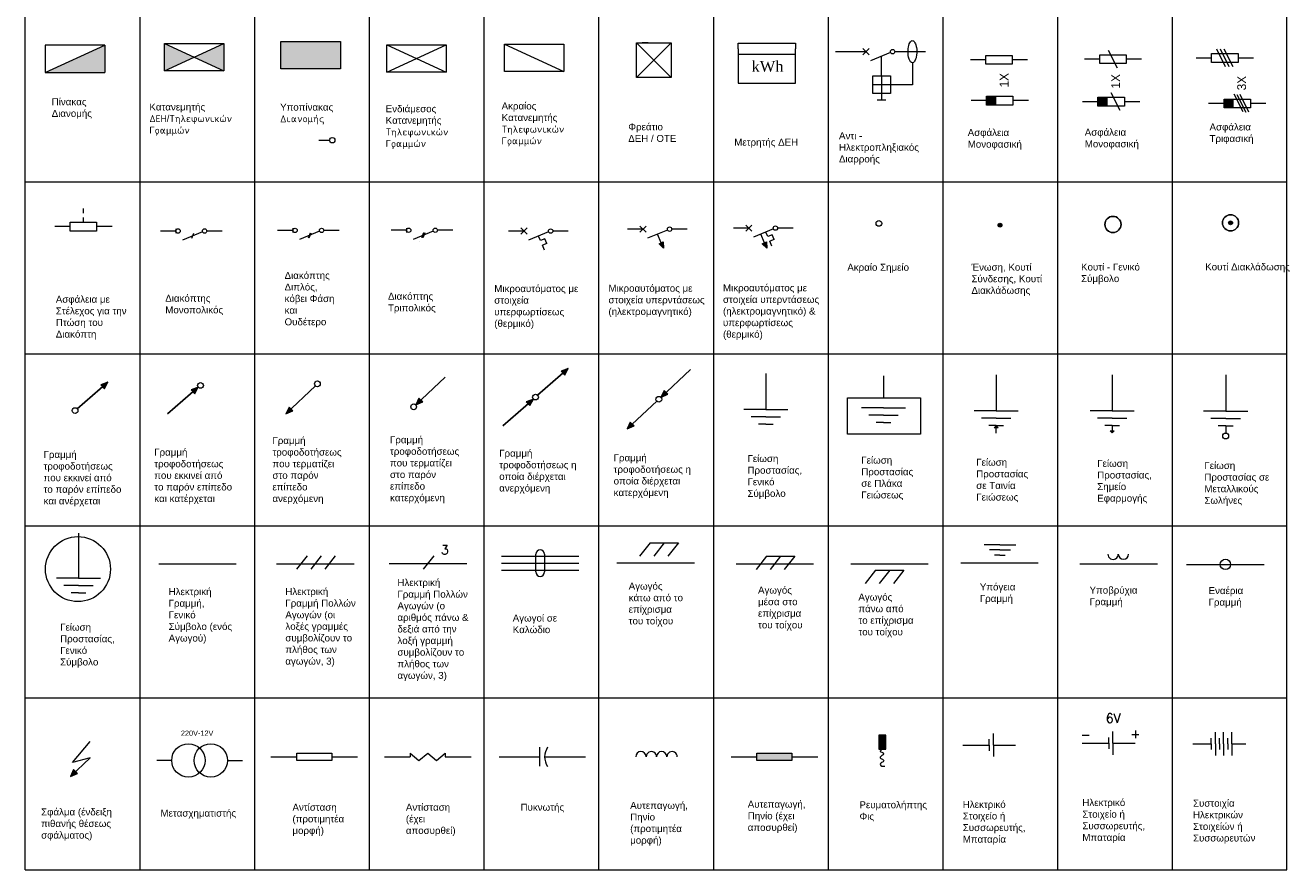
# Model space of a CAD drawing. Header units: millimetres. Extents: x -220908 to 2556, y 1427 to 330958.
# Tile 3 of 7: x -220908 to -216027, y 318975 to 322244. Entities that reach past the tile are written whole.
import ezdxf

# ---------------------------------------------------------------- set-up
doc = ezdxf.new("R2010")
doc.units = ezdxf.units.MM
doc.layers.add('συμβολα', color=254, linetype='Continuous', lineweight=15)
doc.styles.add('Romans', font='Romans.shx')
doc.styles.get("Standard").update_dxf_attribs({"font": 'arial.ttf'})
doc.styles.add('W4MS1', font='w4ms1')
doc.dimstyles.new('ISO-25', dxfattribs={"dimtxt": 2.5, "dimasz": 2.5, "dimexe": 1.25, "dimexo": 0.625, "dimtad": 1, "dimtxsty": 'Standard', "dimcen": 2.5, "dimadec": 0, "dimazin": 0, "dimtfac": 1, "dimtmove": 0, "dimatfit": 3, "dimfxl": 1, "dimarcsym": 0})

msp = doc.modelspace()

# ---------------------------------------------------------------- hatches: boundary and pattern name
at = {"layer": 'συμβολα'}
h = msp.add_hatch(color=256, dxfattribs=at)
h.set_gradient(color1=(255, 255, 255))
h.paths.add_polyline_path([(-220600.5, 322061.7), (-220600.5, 322167.4), (-220830.9, 322061.7)])
h = msp.add_hatch(color=256, dxfattribs=at)
h.paths.add_polyline_path([(-220254.6, 322120.4), (-220369.7, 322173.3), (-220369.7, 322067.6)])
h.paths.add_polyline_path([(-220139.4, 322173.3), (-220254.6, 322120.4), (-220139.4, 322067.6)])
at = {"layer": 'συμβολα', "ltscale": 0.3}
h = msp.add_hatch(color=256, dxfattribs=at)
h.dxf.hatch_style = 1
h.paths.add_polyline_path([(-219688.6, 322075.2), (-219688.6, 322180.9), (-219918.9, 322180.9), (-219918.9, 322075.2)])
at = {"layer": 'συμβολα'}
h = msp.add_hatch(color=256, dxfattribs=at)
h.dxf.hatch_style = 1
h.paths.add_polyline_path([(-217188.5, 321969.1), (-217188.5, 321935), (-217154.2, 321935), (-217154.2, 321969.1)])
h = msp.add_hatch(color=256, dxfattribs=at)
h.dxf.hatch_style = 1
h.paths.add_polyline_path([(-216757.1, 321965), (-216757.1, 321930.9), (-216722.8, 321930.9), (-216722.8, 321965)])
h = msp.add_hatch(color=256, dxfattribs=at)
h.dxf.hatch_style = 1
h.paths.add_polyline_path([(-216269.3, 321958), (-216269.3, 321923.9), (-216235, 321923.9), (-216235, 321958)])
at = {"layer": 'συμβολα', "ltscale": 0.3}
h = msp.add_hatch(color=256, dxfattribs=at)
h.dxf.hatch_style = 1
edge = h.paths.add_edge_path()
edge.add_arc((-217136.3, 321470.2), 7.53, 0, 360)
h = msp.add_hatch(color=256, dxfattribs=at)
h.dxf.hatch_style = 1
edge = h.paths.add_edge_path()
edge.add_arc((-216244.1, 321479.2), 7.53, 0, 360)
at = {"layer": 'συμβολα'}
h = msp.add_hatch(color=256, dxfattribs=at)
h.dxf.hatch_style = 1
h.paths.add_polyline_path([(-218439.8, 321405.2), (-218455.6, 321398.3), (-218438.5, 321380.7)])
h = msp.add_hatch(color=256, dxfattribs=at)
h.dxf.hatch_style = 1
h.paths.add_polyline_path([(-218039, 321381.1), (-218040.2, 321405.5), (-218056, 321398.6)])
at = {"layer": 'συμβολα', "ltscale": 0.3}
h = msp.add_hatch(color=256, dxfattribs=at)
h.dxf.hatch_style = 1
h.paths.add_polyline_path([(-218807.6, 320915.8), (-218835, 320905.2), (-218820.7, 320890.3)])
h = msp.add_hatch(color=256, dxfattribs=at)
h.dxf.hatch_style = 1
h.paths.add_polyline_path([(-220588.5, 320862.9), (-220616, 320852.2), (-220601.6, 320837.3)])
h = msp.add_hatch(color=256, dxfattribs=at)
h.dxf.hatch_style = 1
h.paths.add_polyline_path([(-220238.8, 320843.1), (-220266.3, 320832.5), (-220252, 320817.6)])
h = msp.add_hatch(color=256, dxfattribs=at)
h.dxf.hatch_style = 1
h.paths.add_polyline_path([(-218448.1, 320803.8), (-218421, 320815.5), (-218435.9, 320829.9)])
h = msp.add_hatch(color=256, dxfattribs=at)
h.dxf.hatch_style = 1
h.paths.add_polyline_path([(-219397.4, 320775), (-219370.3, 320786.6), (-219385.1, 320801)])
h = msp.add_hatch(color=256, dxfattribs=at)
h.dxf.hatch_style = 1
h.paths.add_polyline_path([(-218942.1, 320797.4), (-218969.6, 320786.7), (-218955.3, 320771.8)])
h = msp.add_hatch(color=256, dxfattribs=at)
h.dxf.hatch_style = 1
h.paths.add_polyline_path([(-219899.6, 320740.4), (-219872.6, 320752), (-219887.4, 320766.4)])
h = msp.add_hatch(color=256, dxfattribs=at)
h.dxf.hatch_style = 1
h.paths.add_polyline_path([(-218579.2, 320681.6), (-218552.1, 320693.2), (-218567, 320707.6)])
at = {"layer": 'συμβολα'}
for points in [[(-217151.4, 320693.4), (-217159.4, 320685.4), (-217143.4, 320685.4)], [(-216702.5, 320665.9), (-216694.4, 320674), (-216710.5, 320674)], [(-217605.3, 319442.3), (-217578.5, 319442.3), (-217578.5, 319495.9), (-217605.3, 319495.9)]]:
    msp.add_hatch(color=256, dxfattribs=at).paths.add_polyline_path(points)
at = {"layer": 'συμβολα', "ltscale": 0.3}
h = msp.add_hatch(color=256, dxfattribs=at)
h.dxf.hatch_style = 1
h.paths.add_polyline_path([(-218076.6, 319427.1), (-218076.6, 319398.1), (-217941.8, 319398.1), (-217941.8, 319427.1)])
h = msp.add_hatch(color=256, dxfattribs=at)
h.dxf.hatch_style = 1
h.paths.add_polyline_path([(-220733.3, 319336.9), (-220706.2, 319348.5), (-220721, 319362.9)])

# ---------------------------------------------------------------- linework, layer by layer
for p, q in [((-220908.3, 318975.4), (-220908.3, 330957.8)), ((-218543, 322176.1), (-218408.8, 322041.9)), ((-218408.8, 322176.1), (-218543, 322041.9)), ((-220683.3, 321516.1), (-220683.3, 321534.3)), ((-220683.3, 321481.5), (-220683.3, 321499.8)), ((-218807.6, 320915.8), (-218835, 320905.2)), ((-218835, 320905.2), (-218820.7, 320890.3)), ((-218820.7, 320890.3), (-218807.6, 320915.8)), ((-220588.5, 320862.9), (-220616, 320852.2)), ((-220616, 320852.2), (-220601.6, 320837.3)), ((-220601.6, 320837.3), (-220588.5, 320862.9)), ((-220238.8, 320843.1), (-220266.3, 320832.5)), ((-220266.3, 320832.5), (-220252, 320817.6)), ((-220252, 320817.6), (-220238.8, 320843.1)), ((-218435.9, 320829.9), (-218448.1, 320803.8)), ((-218421, 320815.5), (-218435.9, 320829.9)), ((-219385.1, 320801), (-219397.4, 320775)), ((-219397.4, 320775), (-219370.3, 320786.6)), ((-219370.3, 320786.6), (-219385.1, 320801)), ((-218942.1, 320797.4), (-218969.6, 320786.7)), ((-218969.6, 320786.7), (-218955.3, 320771.8)), ((-218955.3, 320771.8), (-218942.1, 320797.4)), ((-218448.1, 320803.8), (-218421, 320815.5)), ((-219887.4, 320766.4), (-219899.6, 320740.4)), ((-219899.6, 320740.4), (-219872.6, 320752)), ((-219872.6, 320752), (-219887.4, 320766.4)), ((-218567, 320707.6), (-218579.2, 320681.6)), ((-218579.2, 320681.6), (-218552.1, 320693.2)), ((-218552.1, 320693.2), (-218567, 320707.6)), ((-220725.7, 319390.8), (-220657.5, 319471.3)), ((-219957.3, 319412.6), (-219857.2, 319412.6)), ((-219722.3, 319412.6), (-219622.2, 319412.6)), ((-219518.4, 319412.8), (-219418.3, 319412.8)), ((-219418.3, 319427.3), (-219384.6, 319398.3)), ((-219418.3, 319427.3), (-219418.3, 319412.8)), ((-219384.6, 319398.3), (-219350.9, 319427.3)), ((-219350.9, 319427.3), (-219317.1, 319398.3)), ((-219317.1, 319398.3), (-219283.4, 319427.3)), ((-219283.4, 319427.3), (-219283.4, 319412.8)), ((-219283.4, 319412.8), (-219183.3, 319412.8)), ((-219074.8, 319412.8), (-218917.3, 319412.9)), ((-218917.3, 319412.9), (-218917.3, 319449.6)), ((-218917.3, 319376.2), (-218917.3, 319412.9)), ((-218897.3, 319412.6), (-218739.8, 319412.8)), ((-218176.7, 319412.6), (-218076.6, 319412.6)), ((-217941.8, 319412.6), (-217841.7, 319412.6)), ((-220657, 319408.4), (-220725.7, 319390.8)), ((-220721, 319362.9), (-220733.3, 319336.9)), ((-220733.3, 319336.9), (-220706.2, 319348.5)), ((-220706.2, 319348.5), (-220721, 319362.9))]:
    msp.add_line(p, q, dxfattribs=at)
at = {"layer": 'συμβολα', "ltscale": 2}
for p, q in [((-216026.6, 318975.4), (-216026.6, 330957.8)), ((-219576.9, 325632.3), (-219576.9, 318975.4)), ((-219133.1, 325632.3), (-219133.1, 318975.4)), ((-218689.3, 325632.3), (-218689.3, 318975.4)), ((-218245.5, 325632.3), (-218245.5, 318975.4)), ((-217801.7, 325632.3), (-217801.7, 318975.4)), ((-217357.9, 324966.6), (-217357.9, 318975.4)), ((-216914.2, 324966.6), (-216914.2, 318975.4)), ((-216470.4, 324966.6), (-216470.4, 318975.4)), ((-220464.5, 322303.8), (-220464.5, 318975.4)), ((-220020.7, 322303.8), (-220020.7, 318975.4)), ((-220908.3, 321638.1), (-220464.5, 321638.1)), ((-220908.3, 321638.1), (-220464.5, 321638.1)), ((-220908.3, 321638.1), (-216026.6, 321638.1)), ((-220464.5, 321638.1), (-220020.7, 321638.1)), ((-220020.7, 321638.1), (-219576.9, 321638.1)), ((-219576.9, 321638.1), (-219133.1, 321638.1)), ((-219133.1, 321638.1), (-218689.3, 321638.1)), ((-218689.3, 321638.1), (-218245.5, 321638.1)), ((-218245.5, 321638.1), (-217801.7, 321638.1)), ((-217801.7, 321638.1), (-217357.9, 321638.1)), ((-217357.9, 321638.1), (-216914.2, 321638.1)), ((-216914.2, 321638.1), (-216470.4, 321638.1)), ((-216470.4, 321638.1), (-216026.6, 321638.1)), ((-216026.6, 320972.4), (-216026.6, 321638.1)), ((-220908.3, 320972.4), (-220464.5, 320972.4)), ((-220908.3, 320972.4), (-216026.6, 320972.4)), ((-216026.6, 320306.7), (-216026.6, 320972.4)), ((-220908.3, 320306.7), (-216026.6, 320306.7)), ((-216026.6, 319641), (-216026.6, 320306.7)), ((-218490.1, 320240.3), (-218530.9, 320188.9)), ((-218490.1, 320240.3), (-218380.8, 320240.3)), ((-218435.5, 320240.3), (-218476.2, 320188.9)), ((-218380.8, 320240.3), (-218421.6, 320188.9)), ((-220391.8, 320160), (-220091.7, 320160)), ((-219935.5, 320160), (-219635.5, 320160)), ((-219817.7, 320189.9), (-219858.4, 320138.5)), ((-219763, 320189.9), (-219803.7, 320138.5)), ((-219708.4, 320189.9), (-219749.1, 320138.5)), ((-219500, 320160.4), (-219200, 320160.4)), ((-219327.5, 320190.4), (-219368.2, 320139)), ((-219065.8, 320189.7), (-218765.7, 320189.7)), ((-219065.8, 320162.4), (-218765.7, 320162.4)), ((-218618.7, 320163.2), (-218318.7, 320163.2)), ((-218157.6, 320159.2), (-217857.5, 320159.2)), ((-218039.7, 320189.2), (-218080.4, 320137.8)), ((-218039.7, 320189.2), (-217930.4, 320189.2)), ((-217985.1, 320189.2), (-218025.8, 320137.8)), ((-217930.4, 320189.2), (-217971.1, 320137.8)), ((-217713.8, 320159.2), (-217413.8, 320159.2)), ((-217288.4, 320163.2), (-216988.4, 320163.2)), ((-216827.3, 320159.2), (-216527.2, 320159.2)), ((-216414.1, 320157.3), (-216114.1, 320157.3)), ((-219065.8, 320135), (-218765.7, 320135)), ((-217617.6, 320134.8), (-217658.3, 320083.4)), ((-217617.6, 320134.8), (-217508.3, 320134.8)), ((-217563, 320134.8), (-217603.7, 320083.4)), ((-217508.3, 320134.8), (-217549, 320083.4)), ((-220908.3, 319641), (-220464.5, 319641)), ((-220464.5, 319641), (-220020.7, 319641)), ((-220020.7, 319641), (-219576.9, 319641)), ((-219576.9, 319641), (-219133.1, 319641)), ((-219133.1, 319641), (-218689.3, 319641)), ((-218689.3, 319641), (-218245.5, 319641)), ((-218245.5, 319641), (-217801.7, 319641)), ((-217801.7, 319641), (-217357.9, 319641)), ((-217357.9, 319641), (-216914.2, 319641)), ((-216914.2, 319641), (-216470.4, 319641)), ((-216470.4, 319641), (-216026.6, 319641)), ((-220908.3, 318975.4), (-220464.5, 318975.4)), ((-220908.3, 318975.4), (-220464.5, 318975.4)), ((-220464.5, 318975.4), (-220020.7, 318975.4)), ((-220020.7, 318975.4), (-219576.9, 318975.4)), ((-219576.9, 318975.4), (-219133.1, 318975.4)), ((-219133.1, 318975.4), (-218689.3, 318975.4)), ((-218689.3, 318975.4), (-218245.5, 318975.4)), ((-218245.5, 318975.4), (-217801.7, 318975.4)), ((-217801.7, 318975.4), (-217357.9, 318975.4)), ((-217357.9, 318975.4), (-216914.2, 318975.4)), ((-216914.2, 318975.4), (-216470.4, 318975.4)), ((-216470.4, 318975.4), (-216026.6, 318975.4))]:
    msp.add_line(p, q, dxfattribs=at)
at = {"layer": 'συμβολα'}
for p, q in [((-220600.5, 322167.4), (-220830.9, 322167.4)), ((-220830.9, 322167.4), (-220830.9, 322061.7)), ((-220830.9, 322061.7), (-220600.5, 322167.4)), ((-220600.5, 322167.4), (-220600.5, 322061.7)), ((-220369.7, 322067.6), (-220139.4, 322173.3)), ((-220369.7, 322173.3), (-220139.4, 322067.6)), ((-220369.7, 322173.3), (-220139.4, 322173.3)), ((-220369.7, 322067.6), (-220369.7, 322173.3)), ((-220139.4, 322173.3), (-220139.4, 322067.6)), ((-219918.9, 322180.9), (-219688.6, 322180.9)), ((-219918.9, 322075.2), (-219918.9, 322180.9)), ((-219688.6, 322180.9), (-219688.6, 322075.2)), ((-219509.2, 322063), (-219278.9, 322168.7)), ((-219509.2, 322168.7), (-219278.9, 322063)), ((-219509.2, 322168.7), (-219278.9, 322168.7)), ((-219509.2, 322063), (-219509.2, 322168.7)), ((-219278.9, 322168.7), (-219278.9, 322063)), ((-219053.8, 322170.2), (-218823.5, 322064.6)), ((-219053.8, 322170.2), (-218823.5, 322170.2)), ((-219053.8, 322064.6), (-219053.8, 322170.2)), ((-218823.5, 322170.2), (-218823.5, 322064.6)), ((-218543, 322176.1), (-218408.8, 322176.1)), ((-218543, 322041.9), (-218543, 322176.1)), ((-218498.3, 322176.1), (-218520.7, 322176.1)), ((-218453.6, 322176.1), (-218431.2, 322176.1)), ((-218408.8, 322176.1), (-218408.8, 322041.9)), ((-218149, 322152.7), (-218149, 322174.9)), ((-218149, 322174.9), (-217927.1, 322174.9)), ((-218149, 322152.7), (-218149, 322019.5)), ((-217927.1, 322174.9), (-217927.1, 322152.7)), ((-217927.1, 322019.5), (-217927.1, 322152.7)), ((-217642.9, 322129.7), (-217667, 322153.8)), ((-217642.9, 322153.8), (-217667, 322129.7)), ((-217492.1, 322148.2), (-217491.8, 322152.7)), ((-217492, 322141.7), (-217492.1, 322148.2)), ((-217491.8, 322152.7), (-217490.8, 322159.9)), ((-217490.8, 322159.9), (-217489.4, 322165.9)), ((-217489.4, 322165.9), (-217487.3, 322171.8)), ((-217487.3, 322171.8), (-217485.1, 322176.4)), ((-217485.1, 322176.4), (-217482.3, 322180.3)), ((-217482.3, 322180.3), (-217479, 322183.4)), ((-217479, 322183.4), (-217476.3, 322184.3)), ((-217476.3, 322184.3), (-217474, 322184.2)), ((-217474, 322184.2), (-217471.1, 322183.1)), ((-217471.1, 322183.1), (-217468.5, 322180.5)), ((-217468.5, 322180.5), (-217465.5, 322176.4)), ((-217465.5, 322176.4), (-217463.4, 322172.3)), ((-217463.4, 322172.3), (-217461.9, 322168.3)), ((-217461.9, 322168.3), (-217460.2, 322161.9)), ((-217460.2, 322161.9), (-217459.4, 322157.2)), ((-217459.4, 322157.2), (-217458.7, 322151.4)), ((-217458.7, 322151.4), (-217458.4, 322147.3)), ((-217458.4, 322147.3), (-217458.3, 322144.1)), ((-216681.8, 322078.2), (-216715.9, 322146.4)), ((-216263.7, 322083.1), (-216297.8, 322151.3)), ((-216249, 322083.1), (-216283.1, 322151.3)), ((-216234.3, 322083.1), (-216268.4, 322151.3)), ((-218543, 322109), (-218543, 322142.5)), ((-218543, 322109), (-218543, 322109)), ((-217927.1, 322130.5), (-218149, 322130.5)), ((-217654.2, 322141.7), (-217772.4, 322141.7)), ((-217559.8, 322138.5), (-217637.2, 322106.5)), ((-217594.6, 322048), (-217594.6, 322124.7)), ((-217424.2, 322141.7), (-217543.5, 322141.7)), ((-217492.2, 322136.3), (-217492, 322141.7)), ((-217491.3, 322127.3), (-217492.2, 322136.3)), ((-217490.1, 322120.2), (-217491.3, 322127.3)), ((-217487.8, 322112.9), (-217490.1, 322120.2)), ((-217485, 322107), (-217487.8, 322112.9)), ((-217482, 322102.8), (-217485, 322107)), ((-217478.6, 322099.9), (-217482, 322102.8)), ((-217475.3, 322099.1), (-217478.6, 322099.9)), ((-217475.3, 322099.1), (-217475.3, 322013.9)), ((-217471.6, 322100.1), (-217475.2, 322099.1)), ((-217468.7, 322102.7), (-217471.6, 322100.1)), ((-217466.8, 322105.1), (-217468.7, 322102.7)), ((-217464.7, 322108.5), (-217466.8, 322105.1)), ((-217462.7, 322113), (-217464.7, 322108.5)), ((-217461.3, 322117.3), (-217462.7, 322113)), ((-217460.1, 322122.3), (-217461.3, 322117.3)), ((-217459.3, 322126.7), (-217460.1, 322122.3)), ((-217458.9, 322130.3), (-217459.3, 322126.7)), ((-217458.5, 322133.8), (-217458.9, 322130.3)), ((-217458.3, 322138.5), (-217458.5, 322133.8)), ((-217458.3, 322144.1), (-217458.2, 322141.5)), ((-217458.2, 322141.5), (-217458.3, 322138.5)), ((-217191.2, 322109.9), (-217250.8, 322109.9)), ((-217191.2, 322126.9), (-217088.9, 322126.9)), ((-217191.2, 322092.8), (-217191.2, 322126.9)), ((-217088.9, 322126.9), (-217088.9, 322092.8)), ((-217029.3, 322109.9), (-217088.9, 322109.9)), ((-216750, 322112.3), (-216809.6, 322112.3)), ((-216750, 322129.3), (-216647.7, 322129.3)), ((-216750, 322095.3), (-216750, 322129.3)), ((-216647.7, 322129.3), (-216647.7, 322095.3)), ((-216588.1, 322112.3), (-216647.7, 322112.3)), ((-216317.2, 322117.2), (-216376.8, 322117.2)), ((-216317.2, 322134.3), (-216214.9, 322134.3)), ((-216317.2, 322100.2), (-216317.2, 322134.3)), ((-216214.9, 322100.2), (-216317.2, 322100.2)), ((-216214.9, 322134.3), (-216214.9, 322100.2)), ((-216155.3, 322117.2), (-216214.9, 322117.2)), ((-220830.9, 322061.7), (-220600.5, 322061.7)), ((-220139.4, 322067.6), (-220369.7, 322067.6)), ((-219688.6, 322075.2), (-219918.9, 322075.2)), ((-219278.9, 322063), (-219509.2, 322063)), ((-218823.5, 322064.6), (-219053.8, 322064.6)), ((-217628.7, 321979.9), (-217628.7, 322048)), ((-217628.7, 322048), (-217560.5, 322048)), ((-217594.6, 322048), (-217594.6, 321979.9)), ((-217560.5, 322048), (-217560.5, 321979.9)), ((-217088.9, 322092.8), (-217191.2, 322092.8)), ((-216647.7, 322095.3), (-216750, 322095.3)), ((-218408.8, 322041.9), (-218543, 322041.9)), ((-218149, 322019.5), (-217927.1, 322019.5)), ((-217560.5, 322013.9), (-217628.7, 322013.9)), ((-217475.3, 322013.9), (-217560.5, 322013.9)), ((-217560.5, 321979.9), (-217628.7, 321979.9)), ((-217577.5, 321954.3), (-217611.6, 321954.3)), ((-217594.6, 321979.9), (-217594.6, 321954.3)), ((-217188.5, 321952.1), (-217248.1, 321952.1)), ((-217188.5, 321969.1), (-217086.2, 321969.1)), ((-217188.5, 321935), (-217188.5, 321969.1)), ((-217154.2, 321969.1), (-217154.2, 321935)), ((-217086.2, 321969.1), (-217086.2, 321935)), ((-217026.6, 321952.1), (-217086.2, 321952.1)), ((-216757.1, 321965), (-216654.8, 321965)), ((-216757.1, 321930.9), (-216757.1, 321965)), ((-216722.8, 321965), (-216722.8, 321930.9)), ((-216671.9, 321913.9), (-216705.9, 321982.1)), ((-216654.8, 321965), (-216654.8, 321930.9)), ((-216269.3, 321958), (-216167, 321958)), ((-216269.3, 321923.9), (-216269.3, 321958)), ((-216235, 321958), (-216235, 321923.9)), ((-216195.8, 321908.9), (-216229.9, 321977.1)), ((-216184.1, 321906.8), (-216218.1, 321975)), ((-216172.8, 321907.4), (-216206.9, 321975.5)), ((-216167, 321958), (-216167, 321923.9)), ((-217086.2, 321935), (-217188.5, 321935)), ((-216757.1, 321948), (-216816.7, 321948)), ((-216654.8, 321930.9), (-216757.1, 321930.9)), ((-216595.2, 321948), (-216654.8, 321948)), ((-216269.3, 321940.9), (-216328.9, 321940.9)), ((-216167, 321923.9), (-216269.3, 321923.9)), ((-216107.4, 321940.9), (-216167, 321940.9)), ((-219772.4, 321799.1), (-219730.6, 321799.1)), ((-220734.4, 321464.5), (-220794.1, 321464.5)), ((-220734.4, 321481.5), (-220632.2, 321481.5)), ((-220734.4, 321447.4), (-220734.4, 321481.5)), ((-220632.2, 321481.5), (-220632.2, 321447.4)), ((-220572.5, 321464.5), (-220632.2, 321464.5)), ((-218505.7, 321466.8), (-218529.8, 321442.7)), ((-218505.7, 321442.7), (-218529.8, 321466.8)), ((-218096.3, 321470.8), (-218120.4, 321446.7)), ((-218096.3, 321446.7), (-218120.4, 321470.8)), ((-220632.2, 321447.4), (-220734.4, 321447.4)), ((-220325.6, 321447.6), (-220385.2, 321447.6)), ((-220325.6, 321456.1), (-220325.6, 321439)), ((-220222, 321444.3), (-220299.3, 321412.3)), ((-220256.9, 321437.9), (-220264.4, 321418.7)), ((-220146, 321447.6), (-220205.6, 321447.6)), ((-219872.8, 321449.9), (-219932.5, 321449.9)), ((-219872.8, 321458.4), (-219872.8, 321441.4)), ((-219769.2, 321446.7), (-219846.6, 321414.6)), ((-219805.7, 321439.6), (-219813.3, 321420.4)), ((-219803, 321439.6), (-219810.6, 321420.4)), ((-219693.2, 321449.9), (-219752.8, 321449.9)), ((-219433.2, 321450.4), (-219492.8, 321450.4)), ((-219433.2, 321458.9), (-219433.2, 321441.9)), ((-219329.6, 321447.1), (-219406.9, 321415.1)), ((-219367.1, 321440.7), (-219374.7, 321421.5)), ((-219364.5, 321440.7), (-219372, 321421.5)), ((-219361.8, 321440.7), (-219369.4, 321421.5)), ((-219368.2, 321431.1), (-219368.2, 321431.1)), ((-219253.5, 321450.4), (-219313.2, 321450.4)), ((-218978.1, 321447.4), (-219037.7, 321447.4)), ((-218966, 321459.4), (-218990.1, 321435.3)), ((-218966, 321435.3), (-218990.1, 321459.4)), ((-218883, 321444.1), (-218960.3, 321412.1)), ((-218914.5, 321410.8), (-218921.7, 321428.1)), ((-218897.4, 321417.8), (-218914.5, 321410.8)), ((-218889.9, 321399.6), (-218897.4, 321417.8)), ((-218807, 321447.4), (-218866.6, 321447.4)), ((-218517.8, 321454.7), (-218577.4, 321454.7)), ((-218422.7, 321451.5), (-218500.1, 321419.4)), ((-218447.5, 321401.8), (-218461.4, 321435.4)), ((-218346.7, 321454.7), (-218406.3, 321454.7)), ((-218108.3, 321458.8), (-218168, 321458.8)), ((-218013.3, 321455.5), (-218090.6, 321423.5)), ((-218047.9, 321402.2), (-218061.8, 321435.8)), ((-218034.8, 321425.9), (-218042, 321443.2)), ((-218017.7, 321433), (-218034.8, 321425.9)), ((-218010.2, 321414.8), (-218027.3, 321407.7)), ((-218010.2, 321414.8), (-218017.7, 321433)), ((-217937.2, 321458.8), (-217996.9, 321458.8)), ((-219382.3, 321408.6), (-219382.3, 321408.6)), ((-218889.9, 321399.6), (-218907, 321392.5)), ((-218899, 321373.4), (-218907, 321392.5)), ((-218455.6, 321398.3), (-218439.8, 321405.2)), ((-218438.5, 321380.7), (-218455.6, 321398.3)), ((-218439.8, 321405.2), (-218438.5, 321380.7)), ((-218056, 321398.6), (-218040.2, 321405.5)), ((-218039, 321381.1), (-218056, 321398.6)), ((-218040.2, 321405.5), (-218039, 321381.1)), ((-218019.4, 321388.6), (-218027.3, 321407.7)), ((-218042.9, 320896.4), (-218042.9, 320756.7)), ((-217585.6, 320801.8), (-217585.6, 320887)), ((-217151.4, 320890.9), (-217151.4, 320751.2)), ((-216702.5, 320890.8), (-216702.5, 320751.1)), ((-216263, 320890.4), (-216263, 320750.7)), ((-218042.9, 320756.7), (-218128.1, 320756.7)), ((-218042.9, 320756.7), (-217986.1, 320756.7)), ((-217986.1, 320756.7), (-217957.7, 320756.7)), ((-217586.7, 320763.3), (-217671.9, 320763.3)), ((-217586.7, 320734.9), (-217643.5, 320734.9)), ((-217586.7, 320763.3), (-217529.9, 320763.3)), ((-217586.7, 320734.9), (-217529.9, 320734.9)), ((-217529.9, 320763.3), (-217501.5, 320763.3)), ((-217151.4, 320751.2), (-217236.6, 320751.2)), ((-217151.4, 320751.2), (-217094.6, 320751.2)), ((-217094.6, 320751.2), (-217066.2, 320751.2)), ((-216702.5, 320751.1), (-216787.7, 320751.1)), ((-216702.5, 320751.1), (-216645.7, 320751.1)), ((-216645.7, 320751.1), (-216617.3, 320751.1)), ((-216263, 320750.7), (-216348.2, 320750.7)), ((-216263, 320750.7), (-216206.1, 320750.7)), ((-216206.1, 320750.7), (-216177.7, 320750.7)), ((-218042.9, 320728.3), (-218099.7, 320728.3)), ((-218042.9, 320699.9), (-218071.3, 320699.9)), ((-218042.9, 320728.3), (-217986.1, 320728.3)), ((-218042.9, 320699.9), (-218014.5, 320699.9)), ((-217586.7, 320706.5), (-217615.1, 320706.5)), ((-217586.7, 320706.5), (-217558.3, 320706.5)), ((-217151.4, 320722.8), (-217208.2, 320722.8)), ((-217151.4, 320694.4), (-217179.8, 320694.4)), ((-217151.4, 320693.4), (-217159.4, 320685.4)), ((-217143.4, 320685.4), (-217159.4, 320685.4)), ((-217151.4, 320722.8), (-217094.6, 320722.8)), ((-217151.4, 320694.4), (-217123, 320694.4)), ((-217151.4, 320665), (-217151.4, 320693.4)), ((-217151.4, 320693.4), (-217143.4, 320685.4)), ((-216702.5, 320722.7), (-216759.3, 320722.7)), ((-216702.5, 320694.3), (-216730.9, 320694.3)), ((-216702.5, 320722.7), (-216645.7, 320722.7)), ((-216702.5, 320694.3), (-216674.1, 320694.3)), ((-216702.5, 320694.3), (-216702.5, 320665.9)), ((-216263, 320722.3), (-216319.8, 320722.3)), ((-216263, 320693.9), (-216291.4, 320693.9)), ((-216263, 320722.3), (-216206.1, 320722.3)), ((-216263, 320693.9), (-216234.6, 320693.9)), ((-216263, 320693.9), (-216263, 320665.5)), ((-216702.5, 320665.9), (-216710.5, 320674)), ((-216710.5, 320674), (-216694.4, 320674)), ((-216702.5, 320665.9), (-216694.4, 320674)), ((-220702.7, 320278.2), (-220702.7, 320104.3)), ((-218932.9, 320128.1), (-218932.9, 320196.6)), ((-218898.6, 320196.6), (-218898.6, 320128.1)), ((-217136.6, 320233.6), (-217197.9, 320233.6)), ((-217136.6, 320213.1), (-217177.5, 320213.1)), ((-217136.6, 320233.6), (-217095.7, 320233.6)), ((-217136.6, 320213.1), (-217095.7, 320213.1)), ((-217095.7, 320233.6), (-217075.3, 320233.6)), ((-217136.6, 320192.7), (-217157, 320192.7)), ((-217136.6, 320192.7), (-217116.2, 320192.7)), ((-220702.7, 320104.3), (-220787.9, 320104.3)), ((-220702.7, 320104.3), (-220645.9, 320104.3)), ((-220645.9, 320104.3), (-220617.5, 320104.3)), ((-220702.7, 320075.9), (-220759.5, 320075.9)), ((-220702.7, 320047.5), (-220731.1, 320047.5)), ((-220702.7, 320075.9), (-220645.9, 320075.9)), ((-220702.7, 320047.5), (-220674.3, 320047.5)), ((-216699, 319465.2), (-216699, 319509.9)), ((-217605.3, 319495.9), (-217605.3, 319442.3)), ((-217578.5, 319495.9), (-217605.3, 319495.9)), ((-217578.5, 319442.3), (-217578.5, 319495.9)), ((-217177.6, 319458.2), (-217177.6, 319480.5)), ((-217161.7, 319458.2), (-217161.7, 319502.9)), ((-216818, 319465.2), (-216777.1, 319465.2)), ((-216777.1, 319465.2), (-216714.9, 319465.2)), ((-216714.9, 319465.2), (-216714.9, 319487.5)), ((-216714.9, 319465.2), (-216714.9, 319442.8)), ((-216699, 319465.2), (-216613.1, 319465.2)), ((-216699, 319465.2), (-216699, 319420.4)), ((-216389.8, 319462.7), (-216348.9, 319462.7)), ((-216348.9, 319462.7), (-216317.8, 319462.7)), ((-216318.5, 319462.7), (-216318.5, 319485.1)), ((-216318.5, 319462.7), (-216318.5, 319440.4)), ((-216302.6, 319462.7), (-216302.6, 319507.5)), ((-216302.6, 319462.7), (-216302.6, 319418)), ((-216286.7, 319462.7), (-216286.7, 319485.1)), ((-216286.7, 319462.7), (-216286.7, 319440.4)), ((-216270.8, 319462.7), (-216270.8, 319507.5)), ((-216270.8, 319462.7), (-216270.8, 319418)), ((-216254.8, 319462.7), (-216254.8, 319485.1)), ((-216254.8, 319462.7), (-216254.8, 319440.4)), ((-216238.9, 319462.7), (-216238.9, 319507.5)), ((-216238.9, 319462.7), (-216184.9, 319462.7)), ((-216238.9, 319462.7), (-216238.9, 319418)), ((-217605.3, 319442.3), (-217578.5, 319442.3)), ((-217280.7, 319458.2), (-217239.8, 319458.2)), ((-217239.8, 319458.2), (-217177.6, 319458.2)), ((-217177.6, 319458.2), (-217177.6, 319435.8)), ((-217161.7, 319458.2), (-217075.8, 319458.2)), ((-217161.7, 319458.2), (-217161.7, 319413.4)), ((-220341.6, 319398.5), (-220399.4, 319398.5)), ((-220125.7, 319398.5), (-220067.9, 319398.5))]:
    msp.add_line(p, q, dxfattribs=at)
for points in [[(-216667.9, 321473, 1), (-216730.5, 321473, 1)], [(-216212.8, 321479.2, 1), (-216275.4, 321479.2, 1)]]:
    msp.add_lwpolyline(points, format="xyb", close=True, dxfattribs=at)
msp.add_lwpolyline([(-217726.7, 320801.8), (-217444.5, 320801.8), (-217444.5, 320661.9), (-217726.7, 320661.9)], close=True, dxfattribs=at)
at = {"layer": 'συμβολα', "ltscale": 0.3}
for points in [[(-219857.2, 319427.1), (-219722.3, 319427.1), (-219722.3, 319398.1), (-219857.2, 319398.1)], [(-218076.6, 319427.1), (-217941.8, 319427.1), (-217941.8, 319398.1), (-218076.6, 319398.1)]]:
    msp.add_lwpolyline(points, close=True, dxfattribs=at)
at = {"layer": 'συμβολα'}
for centre, radius in [((-217552, 322141.7), 8.52), ((-219720.1, 321799.1), 10.5), ((-218414.9, 321454.7), 8.52), ((-218005.4, 321458.8), 8.52), ((-217605, 321477.1), 11.1), ((-216699.2, 321473), 31.3), ((-216244.1, 321479.2), 31.3), ((-220317.1, 321447.6), 8.52), ((-220214.1, 321447.6), 8.52), ((-219864.3, 321449.9), 8.52), ((-219761.4, 321449.9), 8.52), ((-219424.6, 321450.4), 8.52), ((-219321.7, 321450.4), 8.52), ((-218875.1, 321447.4), 8.52), ((-220230, 320849.8), 11.1), ((-219777.7, 320856.1), 11.1), ((-218933.8, 320804.7), 11.1), ((-218456.4, 320796.5), 11.1), ((-220715.4, 320752.6), 11.1), ((-219405.1, 320767), 11.1), ((-216263, 320654.1), 11.4), ((-220277, 319398.5), 64.6), ((-220190.3, 319398.5), 64.6)]:
    msp.add_circle(centre, radius, dxfattribs=at)
at = {"layer": 'συμβολα', "ltscale": 0.3}
for centre, radius in [((-217136.3, 321470.2), 7.53), ((-216244.1, 321479.2), 7.53), ((-220704.2, 320139.1), 125.8), ((-216264.1, 320157.3), 19.9)]:
    msp.add_circle(centre, radius, dxfattribs=at)
at = {"layer": 'συμβολα'}
for centre, radius, start, end in [((-218915.8, 320196.6), 17.1, 0, 180), ((-216698.8, 320196.6), 19.9, 179.324, 0.676), ((-216658.6, 320196.8), 19.9, 180, 0), ((-218915.8, 320128.1), 17.1, 180, 0), ((-218832.1, 319412.7), 66.2, 145.6249, 214.0338), ((-218525.6, 319412.9), 19.9, 0, 180), ((-218485.4, 319413.1), 19.9, 359.324, 180.676), ((-218445.6, 319412.9), 19.9, 0, 180), ((-218405.4, 319413.1), 19.9, 359.324, 180.676)]:
    msp.add_arc(centre, radius, start, end, dxfattribs=at)
msp.add_spline([(-217591.9, 319442.3), (-217599.5, 319433.1), (-217593.1, 319430.1), (-217587, 319424.5), (-217593.1, 319417.2), (-217600.2, 319410), (-217591.3, 319403), (-217586, 319397.4), (-217594.4, 319390.1), (-217600.2, 319383), (-217593.5, 319376.8), (-217581.9, 319376.8)], degree=3, dxfattribs=at)

# ---------------------------------------------------------------- texts
at = {"layer": 'συμβολα', "style": 'W4MS1'}
for s, p in [('1X', (-217103.3, 322003.2)), ('1X', (-216671.9, 321999.1)), ('3X', (-216184.1, 321992.1))]:
    msp.add_text(s, height=34.08, rotation=89.9999, dxfattribs=at).set_placement(p)
at = {"layer": 'συμβολα', "attachment_point": 1}
for s, insert, char_height, width in [('{\\fTimes New Roman|b0|i0|c0|p18;kWh}', (-218097.7, 322105.9), 42.16, 177.518), ('Πίνακας\\PΔιανομής', (-220805.9, 321961.2), 26.94, 176.812), ('{\\fArial|b0|i0|c161|p34;Ακραίος Κατανεμητής\\P\\fISOCPEUR|b0|i0|c161|p34;Τηλεφωνικών Γραμμών}', (-219064.8, 321945), 26.943, 223.135), ('{\\fArial|b0|i0|c161|p34;Κατανεμητής\\P\\fISOCPEUR|b0|i0|c161|p34;ΔΕΗ}/{\\fISOCPEUR|b0|i0|c161|p34;Τηλεφωνικών Γραμμών}', (-220427.8, 321941.1), 26.943, 223.135), ('{\\fArial|b0|i0|c161|p34;Υποπίνακας\\P\\fISOCPEUR|b0|i0|c161|p34;Διανομής}', (-219922, 321940.5), 26.943, 215.397), ('{\\fArial|b0|i0|c161|p34;Ενδιάμεσος Κατανεμητής\\P\\fISOCPEUR|b0|i0|c161|p34;Τηλεφωνικών Γραμμών}', (-219513.4, 321934.3), 26.943, 223.135), ('Φρεάτιο\\PΔΕΗ / ΟΤΕ', (-218574.7, 321864.3), 26.94, 209.345), ('Ασφάλεια\\PΤριφασική', (-216325.4, 321863.7), 26.94, 175.22), ('Μετρητής ΔΕΗ', (-218164.5, 321804.9), 26.943, 244.607), ('Αντι -\\PΗλεκτροπληξιακός\\PΔιαρροής', (-217759.3, 321829.8), 26.943, 321.3), ('Ασφάλεια\\PΜονοφασική', (-217261.2, 321842.2), 26.94, 214.451), ('Ασφάλεια\\PΜονοφασική', (-216808.3, 321843.3), 26.94, 214.451), ('{\\fArial|b0|i0|c161|p34;Ακραίο Σημείο}', (-217727.1, 321320.6), 26.943, 314.064), ('{\\fArial|b0|i0|c161|p34;Ένωση, Κουτί Σύνδεσης\\fArial|b0|i0|c0|p34;, \\fArial|b0|i0|c161|p34;Κουτί Διακλάδωσης}', (-217246.6, 321321.2), 26.9427, 314.064), ('{\\fArial|b0|i0|c161|p34;Κουτί - Γενικό Σύμβολο}', (-216822.6, 321321.8), 26.943, 314.064), ('{\\fArial|b0|i0|c161|p34;Κουτί Διακλάδωσης}', (-216342.2, 321322.4), 26.943, 314.064), ('Διακόπτης\\PΔιπλός, κόβει Φάση και Ουδέτερο', (-219904.7, 321289.3), 26.943, 210.76), ('{\\fArial|b0|i0|c161|p34;Μικροαυτόματος με\\Pστοιχεία υπερφωρτίσεως\\fArial|b0|i0|c0|p34; (\\fArial|b0|i0|c161|p34;θερμικό)}', (-219093.3, 321238.1), 26.943, 375.655), ('{\\fArial|b0|i0|c161|p34;Μικροαυτόματος με\\Pστοιχεία\\fArial|b0|i0|c0|p34; \\fArial|b0|i0|c161|p34;υπερντάσεως (ηλεκτρομαγνητικό)}', (-218651.4, 321239.5), 26.943, 375.655), ('{\\fArial|b0|i0|c161|p34;Μικροαυτόματος με\\Pστοιχεία\\fArial|b0|i0|c0|p34; \\fArial|b0|i0|c161|p34;υπερντάσεως (ηλεκτρομαγνητικό) & υπερφωρτίσεως\\fArial|b0|i0|c0|p34; (\\fArial|b0|i0|c161|p34;θερμικό)}', (-218208.2, 321241.1), 26.9427, 375.655), ('{\\fArial|b0|i0|c161|p34;Ασφάλεια\\fArial|b0|i0|c0|p34; \\fArial|b0|i0|c161|p34;με Στέλεχος για την Πτώση του Διακόπτη}', (-220789.9, 321196.8), 26.9427, 279.931), ('Διακόπτης\\PΜονοπολικός', (-220366.4, 321200.7), 26.943, 237.635), ('Διακόπτης\\PΤριπολικός', (-219504.5, 321208.4), 26.94, 210.76), ('Γραμμή\\Pτροφοδοτήσεως\\Pπου τερματίζει\\Pστο παρόν\\Pεπίπεδο\\Pανερχόμενη', (-219951.7, 320650.2), 26.943, 279.869), ('Γραμμή\\Pτροφοδοτήσεως\\Pπου τερματίζει\\Pστο παρόν\\Pεπίπεδο\\Pκατερχόμενη', (-219496.8, 320653.2), 26.943, 279.869), ('Γραμμή\\Pτροφοδοτήσεως\\Pπου εκκινεί από\\Pτο παρόν επίπεδο\\Pκαι ανέρχεται', (-220837.5, 320596.1), 26.943, 314.064), ('Γραμμή\\Pτροφοδοτήσεως\\Pπου εκκινεί από\\Pτο παρόν επίπεδο\\Pκαι κατέρχεται', (-220409.1, 320605.1), 26.943, 314.064), ('Γραμμή\\Pτροφοδοτήσεως η\\Pοποία διέρχεται\\Pανερχόμενη', (-219074.1, 320601), 26.943, 310.59), ('Γραμμή\\Pτροφοδοτήσεως η\\Pοποία διέρχεται\\Pκατερχόμενη', (-218631.3, 320583.4), 26.943, 310.59), ('{\\fArial|b0|i0|c161|p34;Γείωση\\fArial|b0|i0|c0|p34; \\fArial|b0|i0|c161|p34;Προστασίας, Γενικό Σύμβολο}', (-218113.4, 320580.2), 26.9427, 215.397), ('{\\fArial|b0|i0|c161|p34;Γείωση\\fArial|b0|i0|c0|p34; \\fArial|b0|i0|c161|p34;Προστασίας σε Πλάκα Γειώσεως}', (-217673, 320574.2), 26.9427, 215.397), ('{\\fArial|b0|i0|c161|p34;Γείωση\\fArial|b0|i0|c0|p34; \\fArial|b0|i0|c161|p34;Προστασίας\\fArial|b0|i0|c0|p34; \\fArial|b0|i0|c161|p34;σε Ταινία Γειώσεως}', (-217228.2, 320566), 26.9427, 215.397), ('{\\fArial|b0|i0|c161|p34;Γείωση\\fArial|b0|i0|c0|p34; \\fArial|b0|i0|c161|p34;Προστασίας, Σημείο Εφαρμογής}', (-216760, 320561.6), 26.9427, 215.397), ('{\\fArial|b0|i0|c161|p34;Γείωση\\fArial|b0|i0|c0|p34; \\fArial|b0|i0|c161|p34;Προστασίας σε Μεταλλικούς Σωλήνες}', (-216345.4, 320553.4), 26.9427, 252.232), ('{\\fArial|b0|i0|c161|p34;Ηλεκτρική Γραμμή\\fArial|b0|i0|c0|p34; \\fArial|b0|i0|c161|p34;Πολλών Αγωγών (ο αριθμός πάνω & δεξιά από την λοξή γραμμή συμβολίζουν το πλήθος των αγωγών, 3)}', (-219468, 320100.4), 26.9427, 279.904), ('{\\fArial|b0|i0|c161|p34;Ηλεκτρική Γραμμή, Γενικό Σύμβολο (ενός Αγωγού)}', (-220353.3, 320065.3), 26.943, 252.057), ('{\\fArial|b0|i0|c161|p34;Ηλεκτρική Γραμμή\\fArial|b0|i0|c0|p34; \\fArial|b0|i0|c161|p34;Πολλών Αγωγών (οι λοξές γραμμές συμβολίζουν το πλήθος των αγωγών, 3)}', (-219901.7, 320065.7), 26.9427, 279.904), ('{\\fArial|b0|i0|c0|p34;Αγωγός κάτω από το επίχρισμα του τοίχου}', (-218573.1, 320086.7), 26.943, 215.397), ('{\\fArial|b0|i0|c0|p34;Αγωγός \\fArial|b0|i0|c161|p34;μέσα\\fArial|b0|i0|c0|p34; \\fArial|b0|i0|c161|p34;σ\\fArial|b0|i0|c0|p34;το επίχρισμα του τοίχου}', (-218072.6, 320071.2), 26.9427, 215.397), ('{\\fArial|b0|i0|c0|p34;Αγωγός \\fArial|b0|i0|c161|p34;π\\fArial|b0|i0|c0|p34;ά\\fArial|b0|i0|c161|p34;ν\\fArial|b0|i0|c0|p34;ω από το επίχρισμα του τοίχου}', (-217684.3, 320044.2), 26.9427, 215.397), ('{\\fArial|b0|i0|c161|p34;Υπόγεια Γραμμή}', (-217214.3, 320083.5), 26.943, 215.397), ('{\\fArial|b0|i0|c161|p34;Υποβρύχια Γραμμή}', (-216789.7, 320071.2), 26.943, 215.397), ('{\\fArial|b0|i0|c161|p34;Εναέρια Γραμμή}', (-216329.1, 320069.3), 26.943, 215.397), ('{\\fArial|b0|i0|c161|p34;Αγωγοί σε Καλώδιο}', (-219021.9, 319963.1), 26.943, 252.057), ('{\\fArial|b0|i0|c161|p34;Γείωση\\fArial|b0|i0|c0|p34; \\fArial|b0|i0|c161|p34;Προστασίας, Γενικό Σύμβολο}', (-220773.2, 319927.8), 26.9427, 215.397), ('220V-12V', (-220305.9, 319514.1), 20.23, 173.411), ('{\\fArial|b0|i0|c161|p34;Σφάλμα (ένδειξη πιθανής θέσεως σφάλματος)}', (-220846.8, 319212.7), 26.943, 303.817), ('{\\fArial|b0|i0|c161|p34;Αντίσταση (προτιμητέα μορφή)}', (-219874.2, 319230.7), 26.943, 214.451), ('{\\fArial|b0|i0|c161|p34;Αντίσταση (έχει αποσυρθεί)}', (-219435.3, 319230.8), 26.943, 214.451), ('{\\fArial|b0|i0|c161|p34;Πυκνωτής}', (-218991.7, 319230.8), 26.943, 214.451), ('{\\fArial|b0|i0|c161|p34;Αυτεπαγωγή, Πηνίο (προτιμητέα μορφή)}', (-218567.3, 319238), 26.943, 214.451), ('{\\fArial|b0|i0|c161|p34;Αυτεπαγωγή, Πηνίο (έχει αποσυρθεί)}', (-218112.4, 319242.6), 26.943, 214.451), ('Ρευματολήπτης\\PΦις', (-217680.1, 319240.5), 26.943, 270.992), ('{\\fArial|b0|i0|c161|p34;Ηλεκτρικό Στοιχείο ή Συσσωρευτής, Μπαταρία}', (-217280.3, 319241.9), 26.943, 232.892), ('{\\fArial|b0|i0|c161|p34;Ηλεκτρικό Στοιχείο ή Συσσωρευτής, Μπαταρία}', (-216817.6, 319248.9), 26.943, 232.892), ('{\\fArial|b0|i0|c161|p34;Συστοιχία Ηλεκτρικών Στοιχείών ή Συσσωρευτών}', (-216389.4, 319246.5), 26.943, 232.892), ('Μετασχηματιστής', (-220385, 319208.2), 26.943, 303.817)]:
    msp.add_mtext(s, dxfattribs=dict(at, insert=insert, char_height=char_height, width=width))
at = {"layer": 'συμβολα', "ltscale": 0.3, "char_height": 35.5, "attachment_point": 1, "style": 'Romans'}
for s, width, insert in [('3', 60.428, (-219299.7, 320231.5)), ('6V', 62.909, (-216727.2, 319579.8)), ('+', 60.428, (-216632.2, 319519.8)), ('-', 60.428, (-216824.9, 319517.1))]:
    msp.add_mtext_dynamic_manual_height_columns(s, width=width, gutter_width=355, heights=[0], dxfattribs=dict(at, insert=insert))

# ---------------------------------------------------------------- leaders
at = {"layer": 'συμβολα'}
for points in [[(-219397.4, 320775), (-219282.7, 320882.4)], [(-218807.6, 320915.8), (-218925.9, 320812.6)], [(-218448.1, 320803.8), (-218333.5, 320911.3)], [(-220588.5, 320862.9), (-220706.8, 320759.6)], [(-220238.8, 320843.1), (-220357.2, 320739.8)], [(-219899.6, 320740.4), (-219785, 320847.8)], [(-218942.1, 320797.4), (-219060.5, 320694.1)], [(-218579.2, 320681.6), (-218464.6, 320789)], [(-220733.3, 319336.9), (-220657, 319408.4)]]:
    msp.add_leader(points, dimstyle='ISO-25', dxfattribs=at)

doc.saveas('drawing.dxf')
